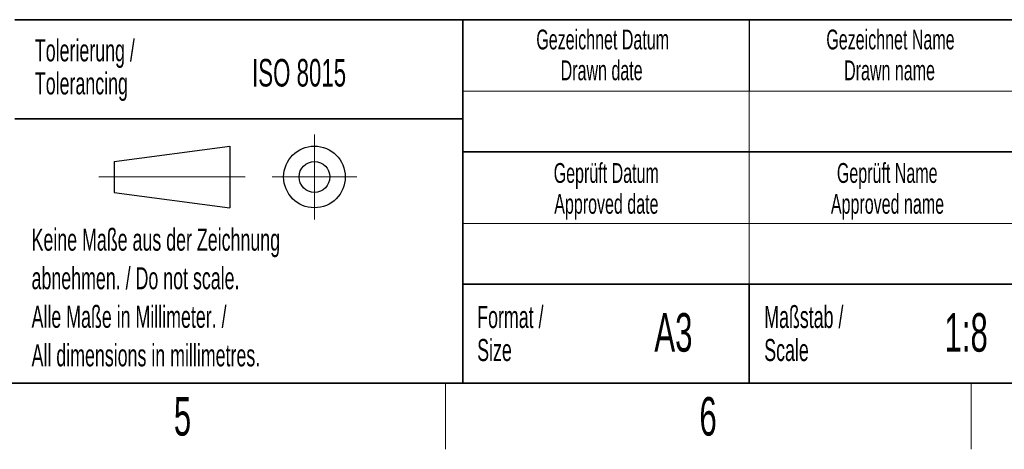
# Model space of a CAD drawing. Header units: millimetres. Extents: x 5 to 418, y 2 to 292.
# Tile 14 of 35: x 226 to 316, y 6 to 45. Entities that reach past the tile are written whole.
import ezdxf

# ---------------------------------------------------------------- set-up
doc = ezdxf.new("R2010")
doc.units = ezdxf.units.MM
doc.layers.add('SLD-0', color=7, linetype='Continuous')
doc.styles.add('SLDTEXTSTYLE0', font='TXT', dxfattribs={"width": 0.605})

msp = doc.modelspace()

# ---------------------------------------------------------------- linework, layer by layer
at = {"layer": 'SLD-0', "lineweight": 35}
for p, q in [((225.6167, 45), (266.3305, 45)), ((266.3305, 12), (266.3305, 45)), ((266.3305, 45), (266.3305, 12)), ((318, 45), (266.3305, 45)), ((225.6167, 36), (266.3305, 36)), ((266.3305, 33), (318, 33)), ((266.3305, 21), (318, 21)), ((292.3305, 21), (292.3305, 12)), ((26, 12), (408, 12)), ((225.6167, 12), (266.3305, 12)), ((266.3305, 12), (318, 12))]:
    msp.add_line(p, q, dxfattribs=at)
at = {"layer": 'SLD-0'}
msp.add_line((292.3305, 45), (292.3305, 38.5), dxfattribs=at)
at = {"layer": 'SLD-0', "lineweight": 18}
for p, q in [((266.3305, 38.5), (318, 38.5)), ((292.3305, 38.5), (292.3305, 33)), ((252.8396, 34.5746), (252.8396, 26.8746)), ((292.3305, 33), (292.3305, 26.5)), ((233.2396, 30.7246), (246.5396, 30.7246)), ((248.9896, 30.7246), (256.6896, 30.7246)), ((266.3305, 26.5), (318, 26.5)), ((292.3305, 26.5), (292.3305, 21)), ((264.75, 6), (264.75, 12)), ((312.5, 6), (312.5, 12))]:
    msp.add_line(p, q, dxfattribs=at)
at = {"layer": 'SLD-0', "lineweight": 25}
for p, q in [((234.6396, 32.1246), (245.1396, 33.5246)), ((245.1396, 33.5246), (245.1396, 27.9246)), ((234.6396, 32.1246), (234.6396, 29.3246)), ((234.6396, 29.3246), (245.1396, 27.9246))]:
    msp.add_line(p, q, dxfattribs=at)
for radius in [2.8, 1.4]:
    msp.add_circle((252.8396, 30.7246), radius, dxfattribs=at)

# ---------------------------------------------------------------- texts
at = {"layer": 'SLD-0', "style": 'SLDTEXTSTYLE0'}
for s, insert, char_height, attachment_point in [('Gezeichnet Datum', (279.0254, 44.1039), 1.8, 2), ('Gezeichnet Name', (305.1708, 44.1039), 1.8, 2), ('Tolerierung /', (227.4391, 43.2172), 2, 1), ('ISO 8015', (247.1716, 41.4342), 2.5, 1), ('Drawn date', (278.9303, 41.3039), 1.8, 2), ('Drawn name', (305.0871, 41.3039), 1.8, 2), ('Tolerancing', (227.4391, 40.2172), 2, 1), ('Geprüft Datum', (279.3494, 31.9851), 1.8, 2), ('Geprüft Name', (304.8762, 31.9851), 1.8, 2), ('Approved date', (279.362, 29.1851), 1.8, 2), ('Approved name', (304.9003, 29.1851), 1.8, 2), ('Keine Maße aus der Zeichnung', (227.1404, 26.0307), 2, 1), ('abnehmen. / Do not scale.', (227.1404, 22.5307), 2, 1), ('Alle Maße in Millimeter. /', (227.1404, 19.0307), 2, 1), ('Format /', (267.6251, 19.0116), 2, 1), ('Maßstab /', (293.7029, 19.0116), 2, 1), ('A3', (285.4515, 18.3609), 3.5, 2), ('1:8', (312.0473, 18.3609), 3.5, 2), ('Size', (267.6251, 16.0116), 2, 1), ('Scale', (293.7029, 16.0116), 2, 1), ('All dimensions in millimetres.', (227.1404, 15.5307), 2, 1), ('5', (240.8527, 10.743), 3.5, 2), ('6', (288.6027, 10.743), 3.5, 2)]:
    msp.add_mtext(s, dxfattribs=dict(at, insert=insert, char_height=char_height, attachment_point=attachment_point))

doc.saveas('drawing.dxf')
